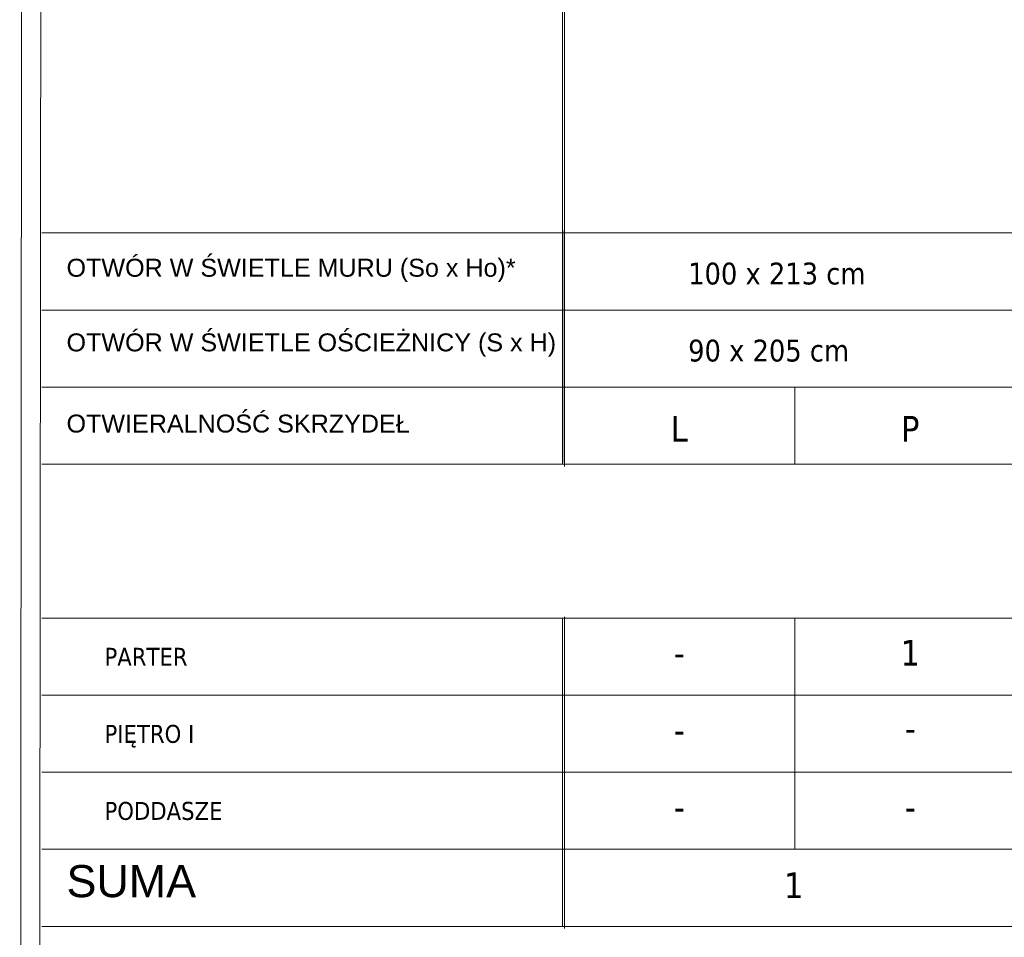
# Model space of a CAD drawing. Header units: millimetres. Extents: x 23192 to 149900, y -396339 to -79279.
# Tile 103 of 136: x 77663 to 78430, y -211715 to -211001. Entities that reach past the tile are written whole.
import ezdxf

# ---------------------------------------------------------------- set-up
doc = ezdxf.new("R2010")
doc.units = ezdxf.units.MM
doc.layers.add('0_LEGENDA', color=7, linetype='Continuous', lineweight=13)
doc.styles.add('ARIAL', font='tahoma.ttf')
doc.styles.get("Standard").update_dxf_attribs({"font": 'arial.ttf', "height": 25})

msp = doc.modelspace()

# ---------------------------------------------------------------- linework, layer by layer
at = {"layer": '0_LEGENDA', "linetype": 'ByBlock', "ltscale": 5}
for p, q in [((78086.083, -211346.753), (78086.083, -210174.456)), ((78087.314, -211345.602), (78088.555, -210173.304)), ((78087.505, -211348.513), (78087.505, -210176.216)), ((77680.534, -211166.75), (81337.52, -211166.75)), ((77680.534, -211226.75), (81337.469, -211226.75)), ((77680.534, -211286.75), (81337.419, -211286.75)), ((77680.534, -211286.75), (81337.419, -211286.756)), ((78266.966, -211286.753), (78266.966, -211346.753)), ((77680.534, -211346.75), (81337.369, -211346.75)), ((77680.534, -211466.75), (81337.268, -211466.75)), ((77680.534, -211466.75), (81337.268, -211466.755)), ((78086.083, -211706.753), (78086.083, -211466.75)), ((78087.505, -211708.513), (78087.505, -211465.602)), ((78266.966, -211466.751), (78266.966, -211646.753)), ((77680.534, -211526.75), (81337.217, -211526.75)), ((77680.534, -211526.75), (81337.217, -211526.755)), ((77680.534, -211586.75), (81337.167, -211586.75)), ((77680.534, -211646.75), (81337.116, -211646.75)), ((77680.534, -211706.75), (81337.066, -211706.75)), ((77680.534, -211706.75), (81337.066, -211706.75)), ((77680.534, -211706.75), (81337.066, -211706.75))]:
    msp.add_line(p, q, dxfattribs=at)
at = {"layer": '0_LEGENDA'}
for points in [[(81352.584, -210159.561), (77665.534, -210159.416), (77663.247, -212469.508), (81350.642, -212469.575)], [(81336.438, -212454.546), (77678.248, -212454.543), (77680.534, -210174.451), (81338.354, -210174.463)]]:
    msp.add_lwpolyline(points, dxfattribs=at)

# ---------------------------------------------------------------- texts
at = {"layer": '0_LEGENDA', "linetype": 'ByBlock', "ltscale": 5, "attachment_point": 1}
for s, insert, char_height, width in [('{\\fArial|b0|i0|c238|p34;OTWÓR W ŚWIETLE MURU (So x Ho)*}', (77699.722, -211186.82), 14, 354.4574), ('\\fArial|b0|i0|c238|p34;OTWÓR W ŚWIETLE OŚCIEŻNICY (S x H)', (77699.722, -211244.956), 14, 414.54398), ('{\\fArial|b0|i0|c238|p34;OTWIERALNOŚĆ SKRZYDEŁ ', (77699.722, -211308.17), 14, 354.4574), ('\\fArial|b0|i0|c238|p34;SUMA', (77699.722, -211659.023), 25, 354.4574)]:
    msp.add_mtext(s, dxfattribs=dict(at, insert=insert, char_height=char_height, width=width))
at = {"layer": '0_LEGENDA', "linetype": 'ByBlock', "ltscale": 5, "attachment_point": 1, "style": 'ARIAL'}
for s, insert, char_height, width in [('100 x 213 cm', (78183.926, -211189.83), 17, 162.7638), ('90 x 205 cm', (78183.926, -211249.83), 17, 212.04863), ('\\pxqc;L', (78086.966, -211309.282), 20, 180), ('\\pxqc;P', (78266.966, -211309.282), 20, 180), ('\\pxqc;1', (78266.966, -211483.774), 20, 180), ('PARTER  ', (77729.284, -211489.826), 14, 354.4574), ('\\pxqc;-', (78086.966, -211483.774), 20, 180), ('PIĘTRO I   ', (77729.284, -211549.826), 14, 354.4574), ('\\pxqc;-', (78086.966, -211543.775), 20, 180), ('\\pxqc;-', (78266.966, -211542.319), 20, 180), ('PODDASZE  ', (77729.284, -211609.826), 14, 354.4574), ('\\pxqc;-', (78086.966, -211603.774), 20, 180), ('\\pxqc;-', (78266.966, -211603.774), 20, 180), ('\\pxqc;1', (78088.902, -211664.786), 20, 354.4574)]:
    msp.add_mtext(s, dxfattribs=dict(at, insert=insert, char_height=char_height, width=width))

doc.saveas('drawing.dxf')
